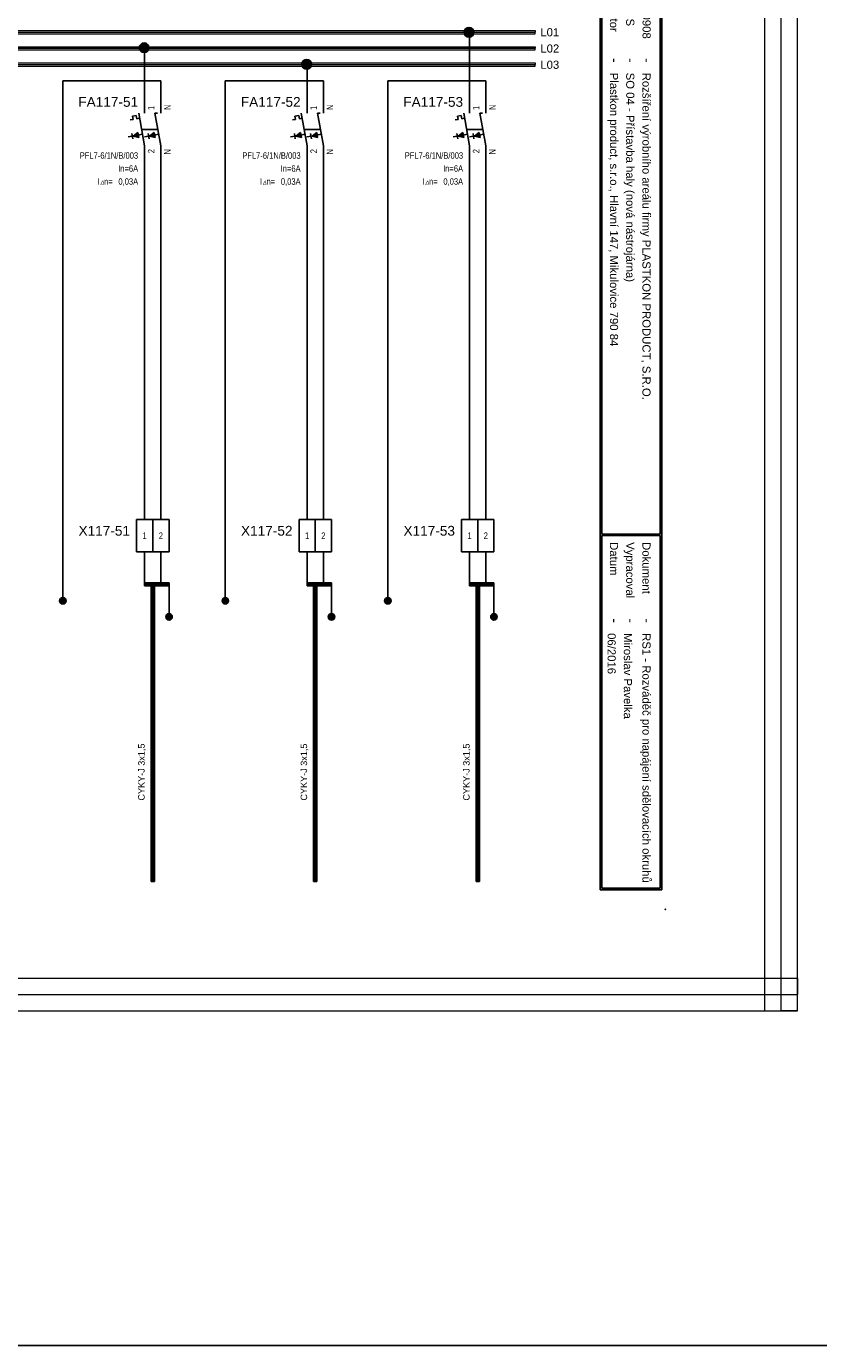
# Model space of a CAD drawing. Extents: x -1485 to 1390, y 3256 to 3973.
# Tile 8 of 15: x 75 to 319, y 3256 to 3662. Entities that reach past the tile are written whole.
import ezdxf
from ezdxf.enums import TextEntityAlignment as Align

# ---------------------------------------------------------------- set-up
doc = ezdxf.new("R2010")
doc.units = 0
doc.header["$MEASUREMENT"] = 0
for name, color, linetype in [('1-KRESBA', 7, 'Continuous'), ('__Bílá', 7, 'Continuous'), ('__Oranžová', 30, 'Continuous'), ('__Rudá 010', 10, 'Continuous'), ('__Vínová 220', 220, 'Continuous'), ('__Černá 250', 7, 'Continuous')]:
    doc.layers.add(name, color=color, linetype=linetype)
doc.styles.add('Arial', font='arial.ttf')
doc.styles.add('GREEKC', font='greekc', dxfattribs={"width": 0.8, "height": 1.3})

# ---------------------------------------------------------------- blocks, each defined once
blk = doc.blocks.new('BLK_Razítko_malé_pro_rozváděče')
at = {"layer": '__Bílá'}
for p, q in [((15, -1), (15, -20)), ((15, -1), (294, -1)), ((15.5, -1.5), (15.5, -19.5)), ((15.5, -1.5), (184.5, -1.5)), ((184.5, -1.5), (184.5, -19.5)), ((185, -1.5), (185, -19.5)), ((185, -1.5), (293.5, -1.5)), ((293.5, -19.5), (293.5, -1.5)), ((294, -20), (294, -1)), ((15, -20), (294, -20)), ((15.5, -19.5), (184.5, -19.5)), ((185, -19.5), (293.5, -19.5)), ((15, -405), (15, -419)), ((15, -405), (294, -405)), ((15.5, -405.5), (15.5, -418.5)), ((15.5, -405.5), (194.5, -405.5)), ((194.5, -405.5), (194.5, -418.5)), ((195, -405.5), (195, -418.5)), ((195, -405.5), (293.5, -405.5)), ((293.5, -405.5), (293.5, -418.5)), ((294, -405), (294, -419)), ((15, -419), (294, -419)), ((15.5, -418.5), (194.5, -418.5)), ((195, -418.5), (293.5, -418.5))]:
    blk.add_line(p, q, dxfattribs=at)
for p in [(0, 0), (300, 0), (0, -420), (300, -420)]:
    blk.add_point(p, dxfattribs=at)
at = {"layer": '__Bílá', "style": 'Arial'}
for s, height, p in [('-', 3, (38, -7)), ('Dokument', 2.5, (187, -7)), ('-', 3, (210.5, -7)), ('SO/PS', 2.5, (17.5, -12)), ('-', 3, (38, -12)), ('Vypracoval', 2.5, (187, -12)), ('-', 3, (210.5, -12)), ('Investor', 2.5, (17.5, -17)), ('-', 3, (38, -17)), ('Datum', 2.5, (187, -17)), ('-', 3, (210.5, -17)), ('PVLK PROJECT s.r.o. , Langrova 195/33,  787 01 Šumperk', 2.5, (17.5, -411)), ('Copyright © 2012 PVLK', 2.5, (197, -411)), ('Telefon: 773 836 685, mobil: 777 848 204, e-mail: %%Upavelka@pvlk.cz', 2.5, (17.5, -416)), ('Číslo dokumentu .....', 2.5, (197, -416))]:
    blk.add_text(s, height=height, dxfattribs=at).set_placement(p)
at = {"layer": '__Vínová 220', "char_height": 2.5, "attachment_point": 7, "style": 'Arial'}
for s, insert in [('715 0908', (17.5, -7)), ('Rozšíření výrobního areálu firmy PLASTKON PRODUCT, S.R.O.', (42.5, -7.75)), ('RS1 - Rozváděč pro napájení sdělovacích okruhů', (215, -7.75)), ('SO 04 - Přístavba haly (nová nástrojárna)', (42.5, -12.75)), ('Miroslav Pavelka', (215, -12.75)), ('Plastkon product, s.r.o., Hlavní 147, Mikulovice 790 84', (42.5, -17.75)), ('06/2016', (215, -17.75))]:
    blk.add_mtext(s, dxfattribs=dict(at, insert=insert))
at = {"layer": '__Vínová 220', "style": 'Arial'}
blk.add_attdef('ČÍSLO', text='', height=4, dxfattribs=at).set_placement((290, -416), align=Align.RIGHT)
blk = doc.blocks.new('V0109A02')
for p, q in [((0, 0), (0, 10)), ((5, 10), (0, 10)), ((5, 0), (5, 10)), ((10, 10), (5, 10)), ((10, 0), (10, 10)), ((5, 0), (0, 0)), ((10, 0), (5, 0))]:
    blk.add_line(p, q)
at = {"style": 'Arial'}
blk.add_attdef('POPIS', text='', height=3, dxfattribs=at).set_placement((-2, 5), align=Align.RIGHT)
at = {"style": 'Arial', "width": 0.8}
for tag, p in [('S1', (2.5, 5)), ('S2', (7.5, 5))]:
    blk.add_attdef(tag, text='', height=2, dxfattribs=at).set_placement(p, align=Align.MIDDLE)
blk = doc.blocks.new('V0085A01')
h = blk.add_hatch(color=256)
edge = h.paths.add_edge_path()
edge.add_arc((0, 0), 1, 0, 360)
blk.add_circle((0, 0), 1)
blk = doc.blocks.new('FEVA0910')
h = blk.add_hatch(color=256)
h.paths.add_polyline_path([(-1.92, -1.71), (-2.06, -0.92), (-3.5, -2)])
h.paths.add_polyline_path([(-3.5, -2), (-1.77, -2.5), (-1.92, -1.71)])
h = blk.add_hatch(color=256)
h.paths.add_polyline_path([(2.94, -0.92), (1.5, -2), (3.08, -1.71)])
h.paths.add_polyline_path([(3.08, -1.71), (1.5, -2), (3.23, -2.5)])
for p, q in [((0, 5), (0, 10)), ((5, 5), (5, 10)), ((-3.75, 4.14), (-2.56, 4.35)), ((-3.75, 4.14), (-3.57, 3.12)), ((-2.56, 4.35), (-2.38, 3.34)), ((-1.82, 5), (0, -5)), ((3.18, 5), (5, -5)), ((3.18, 5), (4, 5)), ((-4.45, 2.96), (-3.57, 3.12)), ((-2.38, 3.34), (-1.54, 3.49)), ((-0.91, 0), (4.09, 0)), ((-3.79, -2.07), (-5.07, -2.29)), ((-3.93, -1.27), (-3.65, -2.86)), ((-3.5, -2), (-2.06, -0.92)), ((-3.5, -2), (-0.64, -1.48)), ((-3.5, -2), (-1.77, -2.5)), ((-2.06, -0.92), (-1.77, -2.5)), ((1.21, -2.07), (-0.07, -2.29)), ((1.07, -1.27), (1.35, -2.86)), ((1.5, -2), (2.94, -0.92)), ((1.5, -2), (4.36, -1.48)), ((1.5, -2), (3.23, -2.5)), ((2.94, -0.92), (3.23, -2.5)), ((0, -5), (0, -10)), ((5, -5), (5, -10))]:
    blk.add_line(p, q)
at = {"style": 'Arial', "width": 0.8}
for s, p in [('I', (-14.5, -17)), ('n=', (-12.5, -17))]:
    blk.add_text(s, height=2, dxfattribs=at).set_placement(p)
at = {"style": 'GREEKC', "oblique": 10, "width": 0.8}
blk.add_text('D', height=1.3, dxfattribs=at).set_placement((-13.68, -17))
at = {"style": 'Arial'}
blk.add_attdef('POPIS', text='', height=3, dxfattribs=at).set_placement((-2, 7), align=Align.RIGHT)
at = {"style": 'Arial', "width": 0.8}
for tag, p in [('NO1', (3, 6)), ('NO2', (8, 6))]:
    blk.add_attdef(tag, p, '', height=2, rotation=90, dxfattribs=at)
for tag, p in [('TYP', (-2, -9)), ('PROUD', (-2, -13)), ('REZID', (-2, -17)), ('DOPLŇ1', (-2, -21)), ('DOPLŇ2', (-2, -25))]:
    blk.add_attdef(tag, text='', height=2, dxfattribs=at).set_placement(p, align=Align.RIGHT)
for tag, p in [('CO1', (3, -6)), ('CO2', (8, -6))]:
    blk.add_attdef(tag, text='', height=2, rotation=90, dxfattribs=at).set_placement(p, align=Align.RIGHT)
blk = doc.blocks.new('L0001A02')
at = {"linetype": 'Continuous'}
h = blk.add_hatch(color=256, dxfattribs=at)
edge = h.paths.add_edge_path()
edge.add_arc((0, 0), 1.5, 0, 360)
blk.add_circle((0, 0), 1.5)

msp = doc.modelspace()

# ---------------------------------------------------------------- linework, layer by layer
at = {"layer": '1-KRESBA'}
for p, q in [((211.8, 3640), (211.8, 3660)), ((111.8, 3640), (111.8, 3654.86)), ((161.8, 3640), (161.8, 3650)), ((116.8, 3645), (86.62, 3645)), ((86.62, 3645), (86.62, 3485.1)), ((116.8, 3640), (116.8, 3645)), ((166.8, 3645), (136.62, 3645)), ((136.62, 3645), (136.62, 3485.1)), ((166.8, 3640), (166.8, 3645)), ((216.8, 3645), (186.62, 3645)), ((186.62, 3645), (186.62, 3485.1)), ((216.8, 3640), (216.8, 3645)), ((111.8, 3510), (111.8, 3620)), ((116.8, 3620), (116.8, 3510)), ((161.8, 3510), (161.8, 3620)), ((166.8, 3620), (166.8, 3510)), ((211.8, 3510), (211.8, 3620)), ((216.8, 3620), (216.8, 3510)), ((111.8, 3500), (111.8, 3490)), ((116.8, 3500), (116.8, 3490)), ((161.8, 3500), (161.8, 3490)), ((166.8, 3500), (166.8, 3490)), ((211.8, 3500), (211.8, 3490)), ((216.8, 3500), (216.8, 3490)), ((111.8, 3490.5), (111.8, 3490)), ((111.8, 3490.5), (119.3, 3490.5)), ((111.8, 3489.5), (111.8, 3490)), ((111.8, 3490), (119.3, 3490)), ((111.8, 3489.5), (119.3, 3489.5)), ((113.8, 3398.53), (113.8, 3490.5)), ((113.8, 3490.5), (114.3, 3490.5)), ((114.3, 3398.53), (114.3, 3490.5)), ((114.8, 3490.5), (114.3, 3490.5)), ((114.8, 3398.53), (114.8, 3490.5)), ((119.3, 3490.5), (119.3, 3490)), ((119.3, 3490), (119.3, 3480)), ((119.3, 3489.5), (119.3, 3490)), ((161.8, 3490.5), (161.8, 3490)), ((161.8, 3490.5), (169.3, 3490.5)), ((161.8, 3489.5), (161.8, 3490)), ((161.8, 3490), (169.3, 3490)), ((161.8, 3489.5), (169.3, 3489.5)), ((163.8, 3398.53), (163.8, 3490.5)), ((163.8, 3490.5), (164.3, 3490.5)), ((164.3, 3398.53), (164.3, 3490.5)), ((164.8, 3490.5), (164.3, 3490.5)), ((164.8, 3398.53), (164.8, 3490.5)), ((169.3, 3490.5), (169.3, 3490)), ((169.3, 3490), (169.3, 3480)), ((169.3, 3489.5), (169.3, 3490)), ((211.8, 3490.5), (211.8, 3490)), ((211.8, 3490.5), (219.3, 3490.5)), ((211.8, 3489.5), (211.8, 3490)), ((211.8, 3490), (219.3, 3490)), ((211.8, 3489.5), (219.3, 3489.5)), ((213.8, 3398.53), (213.8, 3490.5)), ((213.8, 3490.5), (214.3, 3490.5)), ((214.3, 3398.53), (214.3, 3490.5)), ((214.8, 3490.5), (214.3, 3490.5)), ((214.8, 3398.53), (214.8, 3490.5)), ((219.3, 3490.5), (219.3, 3490)), ((219.3, 3490), (219.3, 3480)), ((219.3, 3489.5), (219.3, 3490)), ((113.8, 3398.53), (114.3, 3398.53)), ((114.8, 3398.53), (114.3, 3398.53)), ((163.8, 3398.53), (164.3, 3398.53)), ((164.8, 3398.53), (164.3, 3398.53)), ((213.8, 3398.53), (214.3, 3398.53)), ((214.8, 3398.53), (214.3, 3398.53))]:
    msp.add_line(p, q, dxfattribs=at)
at = {"layer": '1-KRESBA', "color": 250, "linetype": 'Continuous'}
msp.add_line((252.01, 3585), (252.01, 3615), dxfattribs=at)
at = {"layer": '1-KRESBA', "color": 3}
msp.add_lwpolyline([(-826, 3883.98), (1390.23, 3883.98), (1390.23, 3255.69), (-826, 3255.69)], close=True, dxfattribs=at)
at = {"layer": '__Oranžová', "lineweight": 0}
for p, q in [((-118.02, 3660.5), (231.98, 3660.5)), ((-118.02, 3660), (231.98, 3660)), ((-118.02, 3659.5), (231.98, 3659.5)), ((231.98, 3660.5), (231.98, 3660)), ((231.98, 3659.5), (231.98, 3660)), ((-118.02, 3655.5), (231.98, 3655.5)), ((-118.02, 3655), (231.98, 3655)), ((231.98, 3655.5), (231.98, 3655)), ((231.98, 3654.5), (231.98, 3655)), ((-118.02, 3654.5), (231.98, 3654.5)), ((-118.02, 3650.5), (231.98, 3650.5)), ((231.98, 3650.5), (231.98, 3650)), ((-118.02, 3650), (231.98, 3650)), ((-118.02, 3649.5), (231.98, 3649.5)), ((231.98, 3649.5), (231.98, 3650))]:
    msp.add_line(p, q, dxfattribs=at)
at = {"layer": '__Vínová 220', "lineweight": 0}
for p, q in [((302.67, 3358.74), (302.67, 3724.82)), ((307.67, 3358.74), (307.67, 3724.82)), ((312.67, 3358.74), (312.67, 3724.82)), ((-183.73, 3368.74), (312.67, 3368.74)), ((312.67, 3368.74), (312.67, 3363.74)), ((-183.73, 3363.74), (312.67, 3363.74)), ((312.67, 3358.74), (312.67, 3363.74)), ((-183.73, 3358.74), (312.67, 3358.74)), ((302.67, 3358.74), (307.67, 3358.74)), ((312.67, 3358.74), (307.67, 3358.74))]:
    msp.add_line(p, q, dxfattribs=at)

# ---------------------------------------------------------------- block references
at = {"color": 250, "linetype": 'Continuous'}
for p in [(86.63, 3484.97), (136.63, 3484.97), (186.63, 3484.97), (119.3, 3480), (169.3, 3480), (219.3, 3480)]:
    msp.add_blockref('V0085A01', p, dxfattribs=at)
at = {"layer": '1-KRESBA', "rotation": 270}
msp.add_blockref('BLK_Razítko_malé_pro_rozváděče', (271.98, 3690), dxfattribs=at).add_auto_attribs({'ČÍSLO': '26.2'})
at = {"layer": '1-KRESBA'}
for p in [(211.64, 3659.93), (111.64, 3655.16), (161.64, 3650.07)]:
    msp.add_blockref('L0001A02', p, dxfattribs=at)
at = {"layer": '__Černá 250'}
for name, p, values in [('FEVA0910', (111.8, 3630), {'POPIS': 'FA117-51', 'TYP': 'PFL7-6/1N/B/003', 'PROUD': 'In=6A', 'REZID': '0,03A', 'CO1': '2', 'NO1': '1', 'CO2': 'N', 'NO2': 'N'}), ('FEVA0910', (161.8, 3630), {'POPIS': 'FA117-52', 'TYP': 'PFL7-6/1N/B/003', 'PROUD': 'In=6A', 'REZID': '0,03A', 'CO1': '2', 'NO1': '1', 'CO2': 'N', 'NO2': 'N'}), ('FEVA0910', (211.8, 3630), {'POPIS': 'FA117-53', 'TYP': 'PFL7-6/1N/B/003', 'PROUD': 'In=6A', 'REZID': '0,03A', 'CO1': '2', 'NO1': '1', 'CO2': 'N', 'NO2': 'N'}), ('V0109A02', (109.3, 3500), {'POPIS': 'X117-51', 'S1': '1', 'S2': '2'}), ('V0109A02', (159.3, 3500), {'POPIS': 'X117-52', 'S1': '1', 'S2': '2'}), ('V0109A02', (209.3, 3500), {'POPIS': 'X117-53', 'S1': '1', 'S2': '2'})]:
    msp.add_blockref(name, p, dxfattribs=at).add_auto_attribs(values)

# ---------------------------------------------------------------- texts
at = {"layer": '__Oranžová', "lineweight": 0, "style": 'Arial'}
for s, p in [('L01', (233.56, 3658.69)), ('L02', (233.56, 3653.69)), ('L03', (233.56, 3648.69))]:
    msp.add_text(s, height=2.5, dxfattribs=at).set_placement(p)
at = {"layer": '__Rudá 010', "style": 'Arial'}
for p in [(111.8, 3423.45), (161.8, 3423.45), (211.8, 3423.45)]:
    msp.add_text('CYKY-J 3x1,5', height=2, rotation=90, dxfattribs=at).set_placement(p)

doc.saveas('drawing.dxf')
